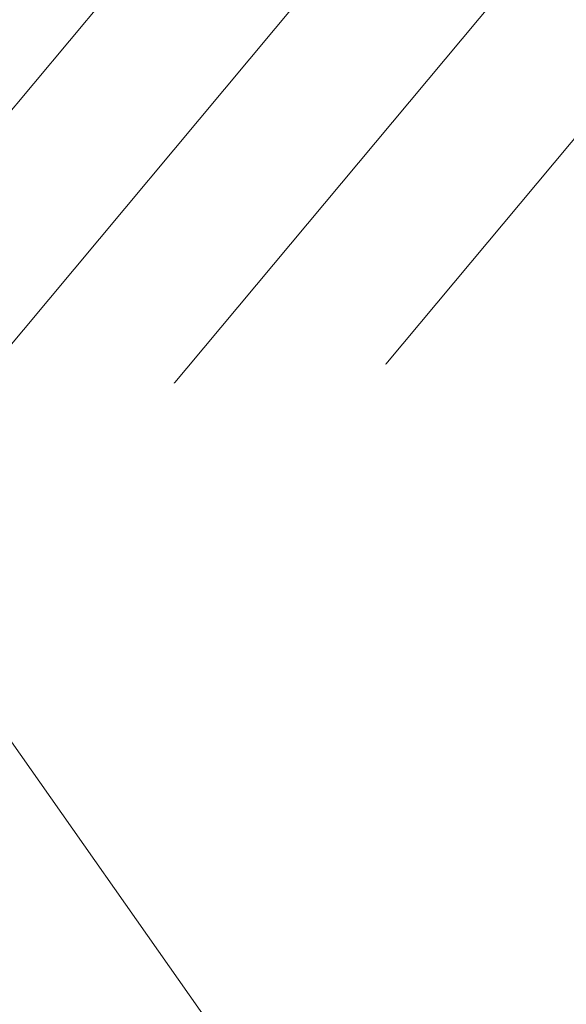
# Model space of a CAD drawing. Header units: feet. Extents: x 7492985 to 7493694, y 5986539 to 5988015.
# Tile 24 of 32: x 7493221.444 to 7493222.355, y 5986661.327 to 5986662.968. Entities that reach past the tile are written whole.
import ezdxf

# ---------------------------------------------------------------- set-up
doc = ezdxf.new("R2010")
doc.units = ezdxf.units.FT
doc.header["$MEASUREMENT"] = 0
for name, color, linetype, lineweight in [('_k_kreskowanie', 250, 'CONTINUOUS', 5), ('_k_urzadzenia', 250, 'CONTINUOUS', 13), ('_k_widok', 7, 'CONTINUOUS', 18), ('_k_wymiar', 7, 'CONTINUOUS', 13), ('_k_ściany', 7, 'CONTINUOUS', 35)]:
    doc.layers.add(name, color=color, linetype=linetype, lineweight=lineweight)
doc.layers.add('_k_niewidoczna', color=72, linetype='CONTINUOUS', lineweight=9, plot=False)
doc.styles.add('GENERATED_STYLE_1', font='MS Gothic.ttf')

# ---------------------------------------------------------------- blocks, each defined once
blk = doc.blocks.new('3009EPZ')
at = {"layer": '_k_niewidoczna', "color": 1, "lineweight": 20, "insert": (-3.165554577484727, -0.2128368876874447), "char_height": 0.24, "width": 11.63444291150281, "attachment_point": 1, "line_spacing_factor": 1.55, "style": 'GENERATED_STYLE_1', "bg_fill": 2}
blk.add_mtext('\\A1;{\\f@MS Gothic|b0|i0|c238|p49;\\C256;\\P\\pi-0.24,l0.24,t0.24,1.2;^I^I3009EPZ\\P\\pi-0.96,l0.96,t0.96,1.2;^I}', dxfattribs=at)
blk = doc.blocks.new('42221')
at = {"layer": '_k_urzadzenia', "lineweight": 13}
blk.add_line((-3.191565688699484, 1.393988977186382), (-2.55072664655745, 1.023954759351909), dxfattribs=at)
blk = doc.blocks.new('PZ')
at = {"layer": '_k_kreskowanie'}
h = blk.add_hatch(dxfattribs=at)
h.set_pattern_fill('ANSI31', color=30, scale=2)
h.set_pattern_definition([(44.99999999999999, (0, 9.999999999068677), (-0.1767766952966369, 0.1767766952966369), [])])
h.paths.add_polyline_path([(0, 0), (-10.00000000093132, -9.313225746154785e-10), (-10, -8), (0, -8.000000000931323)])
at = {"layer": '_k_wymiar'}
blk.add_blockref('3009EPZ', (-4.874138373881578, -2.223998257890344), dxfattribs=at)
at = {"layer": '_k_wymiar', "xscale": -1, "rotation": 270}
blk.add_blockref('42221', (-3.302318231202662, -0.2372885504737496), dxfattribs=at)
blk = doc.blocks.new('dz_89')
at = {"layer": '_k_widok', "rotation": 2.995343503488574}
blk.add_blockref('PZ', (62.81248085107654, 35.40524195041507), dxfattribs=at)

msp = doc.modelspace()

# ---------------------------------------------------------------- block references
at = {"layer": '_k_ściany', "rotation": 2.126854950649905}
msp.add_blockref('dz_89', (7493161.928738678, 5986627.126837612), dxfattribs=at)

doc.saveas('drawing.dxf')
